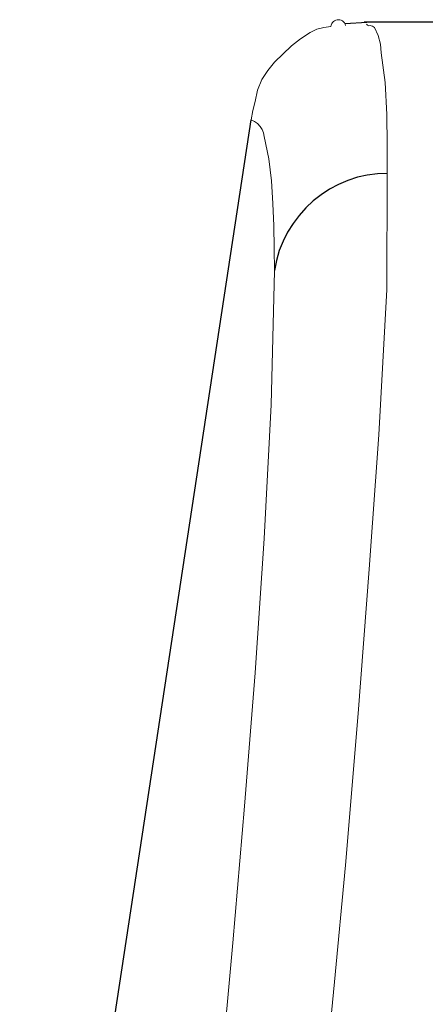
# Model space of a CAD drawing. Header units: inches. Extents: x 0 to 612, y 155 to 655.
# Tile 91 of 138: x 73.97 to 77.51, y 404.73 to 413.31. Entities that reach past the tile are written whole.
import ezdxf

# ---------------------------------------------------------------- set-up
doc = ezdxf.new("R2010")
doc.units = ezdxf.units.IN
doc.header["$MEASUREMENT"] = 0
doc.layers.add('Layer 1', color=7, linetype='Continuous')

# ---------------------------------------------------------------- blocks, each defined once
blk = doc.blocks.new('block 1158')
at = {"layer": 'Layer 1', "color": 7, "lineweight": 25}
blk.add_lwpolyline([(87.1504, 413.29), (76.9785, 413.29)], dxfattribs=at)
blk = doc.blocks.new('block 1157')
at = {"layer": 'Layer 1'}
blk.add_blockref('block 1158', (0, 0), dxfattribs=at)
blk = doc.blocks.new('block 1156')
at = {"layer": 'Layer 1'}
blk.add_blockref('block 1157', (0, 0), dxfattribs=at)
blk = doc.blocks.new('block 1221')
at = {"layer": 'Layer 1', "color": 7, "lineweight": 25}
blk.add_lwpolyline([(77.0015, 413.2856), (76.813, 413.2739)], dxfattribs=at)
blk = doc.blocks.new('block 1220')
at = {"layer": 'Layer 1'}
blk.add_blockref('block 1221', (0, 0), dxfattribs=at)
blk = doc.blocks.new('block 1219')
at = {"layer": 'Layer 1'}
blk.add_blockref('block 1220', (0, 0), dxfattribs=at)
blk = doc.blocks.new('block 5786')
at = {"layer": 'Layer 1', "lineweight": 0}
for points in [[(76.604, 403.7295)], [(76.4863, 402.5928)]]:
    blk.add_lwpolyline(points, dxfattribs=at)
blk.add_open_spline([(76.4863, 402.5928), (76.4863, 402.5928), (76.604, 403.7295), (76.604, 403.7295), (76.604, 403.7295), (76.4863, 402.5928), (76.4863, 402.5928)], degree=3, knots=[0, 0, 0, 0, 1, 1, 1, 2, 2, 2, 2], dxfattribs=at)
blk = doc.blocks.new('block 5787')
at = {"layer": 'Layer 1', "lineweight": 0}
for points in [[(76.7202, 404.9277)], [(76.604, 403.7295)]]:
    blk.add_lwpolyline(points, dxfattribs=at)
blk.add_open_spline([(76.604, 403.7295), (76.604, 403.7295), (76.7202, 404.9277), (76.7202, 404.9277), (76.7202, 404.9277), (76.604, 403.7295), (76.604, 403.7295)], degree=3, knots=[0, 0, 0, 0, 1, 1, 1, 2, 2, 2, 2], dxfattribs=at)
blk = doc.blocks.new('block 5788')
at = {"layer": 'Layer 1', "lineweight": 0}
for points in [[(76.8159, 405.9438)], [(76.7202, 404.9277)]]:
    blk.add_lwpolyline(points, dxfattribs=at)
blk.add_open_spline([(76.7202, 404.9277), (76.7202, 404.9277), (76.8159, 405.9438), (76.8159, 405.9438), (76.8159, 405.9438), (76.7202, 404.9277), (76.7202, 404.9277)], degree=3, knots=[0, 0, 0, 0, 1, 1, 1, 2, 2, 2, 2], dxfattribs=at)
blk = doc.blocks.new('block 5789')
at = {"layer": 'Layer 1', "lineweight": 0}
for points in [[(76.9253, 407.2676)], [(76.8159, 405.9438)]]:
    blk.add_lwpolyline(points, dxfattribs=at)
blk.add_open_spline([(76.8159, 405.9438), (76.8159, 405.9438), (76.9253, 407.2676), (76.9253, 407.2676), (76.9253, 407.2676), (76.8159, 405.9438), (76.8159, 405.9438)], degree=3, knots=[0, 0, 0, 0, 1, 1, 1, 2, 2, 2, 2], dxfattribs=at)
blk = doc.blocks.new('block 5790')
at = {"layer": 'Layer 1', "lineweight": 0}
for points in [[(77.02, 408.5229)], [(76.9253, 407.2676)]]:
    blk.add_lwpolyline(points, dxfattribs=at)
blk.add_open_spline([(76.9253, 407.2676), (76.9253, 407.2676), (77.02, 408.5229), (77.02, 408.5229), (77.02, 408.5229), (76.9253, 407.2676), (76.9253, 407.2676)], degree=3, knots=[0, 0, 0, 0, 1, 1, 1, 2, 2, 2, 2], dxfattribs=at)
blk = doc.blocks.new('block 5791')
at = {"layer": 'Layer 1', "lineweight": 0}
for points in [[(77.1045, 409.6953)], [(77.02, 408.5229)]]:
    blk.add_lwpolyline(points, dxfattribs=at)
blk.add_open_spline([(77.02, 408.5229), (77.02, 408.5229), (77.1045, 409.6953), (77.1045, 409.6953), (77.1045, 409.6953), (77.02, 408.5229), (77.02, 408.5229)], degree=3, knots=[0, 0, 0, 0, 1, 1, 1, 2, 2, 2, 2], dxfattribs=at)
blk = doc.blocks.new('block 5792')
at = {"layer": 'Layer 1', "lineweight": 0}
for points in [[(77.1753, 410.9614)], [(77.1045, 409.6953)]]:
    blk.add_lwpolyline(points, dxfattribs=at)
blk.add_open_spline([(77.1045, 409.6953), (77.1045, 409.6953), (77.1753, 410.9614), (77.1753, 410.9614), (77.1753, 410.9614), (77.1045, 409.6953), (77.1045, 409.6953)], degree=3, knots=[0, 0, 0, 0, 1, 1, 1, 2, 2, 2, 2], dxfattribs=at)
blk = doc.blocks.new('block 5793')
at = {"layer": 'Layer 1', "lineweight": 0}
for points in [[(77.1797, 411.9697)], [(77.1753, 410.9614)]]:
    blk.add_lwpolyline(points, dxfattribs=at)
blk.add_open_spline([(77.1753, 410.9614), (77.1753, 410.9614), (77.1797, 411.9697), (77.1797, 411.9697), (77.1797, 411.9697), (77.1753, 410.9614), (77.1753, 410.9614)], degree=3, knots=[0, 0, 0, 0, 1, 1, 1, 2, 2, 2, 2], dxfattribs=at)
blk = doc.blocks.new('block 5785')
at = {"layer": 'Layer 1'}
for name in ['block 5793', 'block 5792', 'block 5791', 'block 5790', 'block 5789', 'block 5788', 'block 5787', 'block 5786']:
    blk.add_blockref(name, (0, 0), dxfattribs=at)
blk = doc.blocks.new('block 5784')
at = {"layer": 'Layer 1'}
blk.add_blockref('block 5785', (0, 0), dxfattribs=at)
blk = doc.blocks.new('block 5867')
at = {"layer": 'Layer 1', "color": 7, "lineweight": 25}
blk.add_open_spline([(77.1826, 411.9697), (76.7021, 411.9819), (76.2632, 411.6045), (76.1958, 411.1245)], degree=3, dxfattribs=at)
blk = doc.blocks.new('block 5866')
at = {"layer": 'Layer 1'}
blk.add_blockref('block 5867', (0, 0), dxfattribs=at)
blk = doc.blocks.new('block 5865')
at = {"layer": 'Layer 1'}
blk.add_blockref('block 5866', (0, 0), dxfattribs=at)
blk = doc.blocks.new('block 5870')
at = {"layer": 'Layer 1', "lineweight": 0}
for points in [[(75.6177, 402.9561)], [(75.502, 401.7915)]]:
    blk.add_lwpolyline(points, dxfattribs=at)
blk.add_open_spline([(75.502, 401.7915), (75.502, 401.7915), (75.6177, 402.9561), (75.6177, 402.9561), (75.6177, 402.9561), (75.502, 401.7915), (75.502, 401.7915)], degree=3, knots=[0, 0, 0, 0, 1, 1, 1, 2, 2, 2, 2], dxfattribs=at)
blk = doc.blocks.new('block 5871')
at = {"layer": 'Layer 1', "lineweight": 0}
for points in [[(75.7285, 404.1211)], [(75.6177, 402.9561)]]:
    blk.add_lwpolyline(points, dxfattribs=at)
blk.add_open_spline([(75.6177, 402.9561), (75.6177, 402.9561), (75.7285, 404.1211), (75.7285, 404.1211), (75.7285, 404.1211), (75.6177, 402.9561), (75.6177, 402.9561)], degree=3, knots=[0, 0, 0, 0, 1, 1, 1, 2, 2, 2, 2], dxfattribs=at)
blk = doc.blocks.new('block 5872')
at = {"layer": 'Layer 1', "lineweight": 0}
for points in [[(75.833, 405.2686)], [(75.7285, 404.1211)]]:
    blk.add_lwpolyline(points, dxfattribs=at)
blk.add_open_spline([(75.7285, 404.1211), (75.7285, 404.1211), (75.833, 405.2686), (75.833, 405.2686), (75.833, 405.2686), (75.7285, 404.1211), (75.7285, 404.1211)], degree=3, knots=[0, 0, 0, 0, 1, 1, 1, 2, 2, 2, 2], dxfattribs=at)
blk = doc.blocks.new('block 5873')
at = {"layer": 'Layer 1', "lineweight": 0}
for points in [[(75.9351, 406.4575)], [(75.833, 405.2686)]]:
    blk.add_lwpolyline(points, dxfattribs=at)
blk.add_open_spline([(75.833, 405.2686), (75.833, 405.2686), (75.9351, 406.4575), (75.9351, 406.4575), (75.9351, 406.4575), (75.833, 405.2686), (75.833, 405.2686)], degree=3, knots=[0, 0, 0, 0, 1, 1, 1, 2, 2, 2, 2], dxfattribs=at)
blk = doc.blocks.new('block 5874')
at = {"layer": 'Layer 1', "lineweight": 0}
for points in [[(76.0264, 407.6201)], [(75.9351, 406.4575)]]:
    blk.add_lwpolyline(points, dxfattribs=at)
blk.add_open_spline([(75.9351, 406.4575), (75.9351, 406.4575), (76.0264, 407.6201), (76.0264, 407.6201), (76.0264, 407.6201), (75.9351, 406.4575), (75.9351, 406.4575)], degree=3, knots=[0, 0, 0, 0, 1, 1, 1, 2, 2, 2, 2], dxfattribs=at)
blk = doc.blocks.new('block 5875')
at = {"layer": 'Layer 1', "lineweight": 0}
for points in [[(76.106, 408.7915)], [(76.0264, 407.6201)]]:
    blk.add_lwpolyline(points, dxfattribs=at)
blk.add_open_spline([(76.0264, 407.6201), (76.0264, 407.6201), (76.106, 408.7915), (76.106, 408.7915), (76.106, 408.7915), (76.0264, 407.6201), (76.0264, 407.6201)], degree=3, knots=[0, 0, 0, 0, 1, 1, 1, 2, 2, 2, 2], dxfattribs=at)
blk = doc.blocks.new('block 5876')
at = {"layer": 'Layer 1', "lineweight": 0}
for points in [[(76.167, 409.9551)], [(76.106, 408.7915)]]:
    blk.add_lwpolyline(points, dxfattribs=at)
blk.add_open_spline([(76.106, 408.7915), (76.106, 408.7915), (76.167, 409.9551), (76.167, 409.9551), (76.167, 409.9551), (76.106, 408.7915), (76.106, 408.7915)], degree=3, knots=[0, 0, 0, 0, 1, 1, 1, 2, 2, 2, 2], dxfattribs=at)
blk = doc.blocks.new('block 5877')
at = {"layer": 'Layer 1', "lineweight": 0}
for points in [[(76.1953, 411.123)], [(76.167, 409.9551)]]:
    blk.add_lwpolyline(points, dxfattribs=at)
blk.add_open_spline([(76.167, 409.9551), (76.167, 409.9551), (76.1953, 411.123), (76.1953, 411.123), (76.1953, 411.123), (76.167, 409.9551), (76.167, 409.9551)], degree=3, knots=[0, 0, 0, 0, 1, 1, 1, 2, 2, 2, 2], dxfattribs=at)
blk = doc.blocks.new('block 5869')
at = {"layer": 'Layer 1'}
for name in ['block 5877', 'block 5876', 'block 5875', 'block 5874', 'block 5873', 'block 5872', 'block 5871', 'block 5870']:
    blk.add_blockref(name, (0, 0), dxfattribs=at)
blk = doc.blocks.new('block 5868')
at = {"layer": 'Layer 1'}
blk.add_blockref('block 5869', (0, 0), dxfattribs=at)
blk = doc.blocks.new('block 5960')
at = {"layer": 'Layer 1', "lineweight": 0}
for points in [[(76.1938, 411.3193)], [(76.1953, 411.123)]]:
    blk.add_lwpolyline(points, dxfattribs=at)
blk.add_open_spline([(76.1953, 411.123), (76.1953, 411.123), (76.1938, 411.3193), (76.1938, 411.3193), (76.1938, 411.3193), (76.1953, 411.123), (76.1953, 411.123)], degree=3, knots=[0, 0, 0, 0, 1, 1, 1, 2, 2, 2, 2], dxfattribs=at)
blk = doc.blocks.new('block 5961')
at = {"layer": 'Layer 1', "lineweight": 0}
for points in [[(76.1904, 411.5146)], [(76.1938, 411.3193)]]:
    blk.add_lwpolyline(points, dxfattribs=at)
blk.add_open_spline([(76.1938, 411.3193), (76.1938, 411.3193), (76.1904, 411.5146), (76.1904, 411.5146), (76.1904, 411.5146), (76.1938, 411.3193), (76.1938, 411.3193)], degree=3, knots=[0, 0, 0, 0, 1, 1, 1, 2, 2, 2, 2], dxfattribs=at)
blk = doc.blocks.new('block 5962')
at = {"layer": 'Layer 1', "lineweight": 0}
for points in [[(76.1821, 411.71)], [(76.1904, 411.5146)]]:
    blk.add_lwpolyline(points, dxfattribs=at)
blk.add_open_spline([(76.1904, 411.5146), (76.1904, 411.5146), (76.1821, 411.71), (76.1821, 411.71), (76.1821, 411.71), (76.1904, 411.5146), (76.1904, 411.5146)], degree=3, knots=[0, 0, 0, 0, 1, 1, 1, 2, 2, 2, 2], dxfattribs=at)
blk = doc.blocks.new('block 5963')
at = {"layer": 'Layer 1', "lineweight": 0}
for points in [[(76.1685, 411.9062)], [(76.1821, 411.71)]]:
    blk.add_lwpolyline(points, dxfattribs=at)
blk.add_open_spline([(76.1821, 411.71), (76.1821, 411.71), (76.1685, 411.9062), (76.1685, 411.9062), (76.1685, 411.9062), (76.1821, 411.71), (76.1821, 411.71)], degree=3, knots=[0, 0, 0, 0, 1, 1, 1, 2, 2, 2, 2], dxfattribs=at)
blk = doc.blocks.new('block 5964')
at = {"layer": 'Layer 1', "lineweight": 0}
for points in [[(76.1465, 412.0996)], [(76.1685, 411.9062)]]:
    blk.add_lwpolyline(points, dxfattribs=at)
blk.add_open_spline([(76.1685, 411.9062), (76.1685, 411.9062), (76.1465, 412.0996), (76.1465, 412.0996), (76.1465, 412.0996), (76.1685, 411.9062), (76.1685, 411.9062)], degree=3, knots=[0, 0, 0, 0, 1, 1, 1, 2, 2, 2, 2], dxfattribs=at)
blk = doc.blocks.new('block 5965')
at = {"layer": 'Layer 1', "lineweight": 0}
for points in [[(76.1055, 412.2925)], [(76.1465, 412.0996)]]:
    blk.add_lwpolyline(points, dxfattribs=at)
blk.add_open_spline([(76.1465, 412.0996), (76.1465, 412.0996), (76.1055, 412.2925), (76.1055, 412.2925), (76.1055, 412.2925), (76.1465, 412.0996), (76.1465, 412.0996)], degree=3, knots=[0, 0, 0, 0, 1, 1, 1, 2, 2, 2, 2], dxfattribs=at)
blk = doc.blocks.new('block 5966')
at = {"layer": 'Layer 1', "lineweight": 0}
for points in [[(76.0996, 412.3237)], [(76.1055, 412.2925)]]:
    blk.add_lwpolyline(points, dxfattribs=at)
blk.add_open_spline([(76.1055, 412.2925), (76.1055, 412.2925), (76.0996, 412.3237), (76.0996, 412.3237), (76.0996, 412.3237), (76.1055, 412.2925), (76.1055, 412.2925)], degree=3, knots=[0, 0, 0, 0, 1, 1, 1, 2, 2, 2, 2], dxfattribs=at)
blk = doc.blocks.new('block 5967')
at = {"layer": 'Layer 1', "lineweight": 0}
for points in [[(76.0879, 412.354)], [(76.0996, 412.3237)]]:
    blk.add_lwpolyline(points, dxfattribs=at)
blk.add_open_spline([(76.0996, 412.3237), (76.0996, 412.3237), (76.0879, 412.354), (76.0879, 412.354), (76.0879, 412.354), (76.0996, 412.3237), (76.0996, 412.3237)], degree=3, knots=[0, 0, 0, 0, 1, 1, 1, 2, 2, 2, 2], dxfattribs=at)
blk = doc.blocks.new('block 5968')
at = {"layer": 'Layer 1', "lineweight": 0}
for points in [[(76.0703, 412.3809)], [(76.0879, 412.354)]]:
    blk.add_lwpolyline(points, dxfattribs=at)
blk.add_open_spline([(76.0879, 412.354), (76.0879, 412.354), (76.0703, 412.3809), (76.0703, 412.3809), (76.0703, 412.3809), (76.0879, 412.354), (76.0879, 412.354)], degree=3, knots=[0, 0, 0, 0, 1, 1, 1, 2, 2, 2, 2], dxfattribs=at)
blk = doc.blocks.new('block 5969')
at = {"layer": 'Layer 1', "lineweight": 0}
for points in [[(76.0483, 412.4048)], [(76.0703, 412.3809)]]:
    blk.add_lwpolyline(points, dxfattribs=at)
blk.add_open_spline([(76.0703, 412.3809), (76.0703, 412.3809), (76.0483, 412.4048), (76.0483, 412.4048), (76.0483, 412.4048), (76.0703, 412.3809), (76.0703, 412.3809)], degree=3, knots=[0, 0, 0, 0, 1, 1, 1, 2, 2, 2, 2], dxfattribs=at)
blk = doc.blocks.new('block 5970')
at = {"layer": 'Layer 1', "lineweight": 0}
for points in [[(76.0225, 412.4229)], [(76.0483, 412.4048)]]:
    blk.add_lwpolyline(points, dxfattribs=at)
blk.add_open_spline([(76.0483, 412.4048), (76.0483, 412.4048), (76.0225, 412.4229), (76.0225, 412.4229), (76.0225, 412.4229), (76.0483, 412.4048), (76.0483, 412.4048)], degree=3, knots=[0, 0, 0, 0, 1, 1, 1, 2, 2, 2, 2], dxfattribs=at)
blk = doc.blocks.new('block 5971')
at = {"layer": 'Layer 1', "lineweight": 0}
for points in [[(75.9932, 412.437)], [(76.0225, 412.4229)]]:
    blk.add_lwpolyline(points, dxfattribs=at)
blk.add_open_spline([(76.0225, 412.4229), (76.0225, 412.4229), (75.9932, 412.437), (75.9932, 412.437), (75.9932, 412.437), (76.0225, 412.4229), (76.0225, 412.4229)], degree=3, knots=[0, 0, 0, 0, 1, 1, 1, 2, 2, 2, 2], dxfattribs=at)
blk = doc.blocks.new('block 5959')
at = {"layer": 'Layer 1'}
for name in ['block 5971', 'block 5970', 'block 5969', 'block 5968', 'block 5967', 'block 5966', 'block 5965', 'block 5964', 'block 5963', 'block 5962', 'block 5961', 'block 5960']:
    blk.add_blockref(name, (0, 0), dxfattribs=at)
blk = doc.blocks.new('block 5958')
at = {"layer": 'Layer 1'}
blk.add_blockref('block 5959', (0, 0), dxfattribs=at)
blk = doc.blocks.new('block 5974')
at = {"layer": 'Layer 1', "color": 7, "lineweight": 25}
blk.add_lwpolyline([(73.9746, 399.1899), (75.9932, 412.437)], dxfattribs=at)
blk = doc.blocks.new('block 5973')
at = {"layer": 'Layer 1'}
blk.add_blockref('block 5974', (0, 0), dxfattribs=at)
blk = doc.blocks.new('block 5972')
at = {"layer": 'Layer 1'}
blk.add_blockref('block 5973', (0, 0), dxfattribs=at)
blk = doc.blocks.new('block 7299')
at = {"layer": 'Layer 1', "lineweight": 0}
for points in [[(76.0059, 412.5181)], [(75.9932, 412.437)]]:
    blk.add_lwpolyline(points, dxfattribs=at)
blk.add_open_spline([(75.9932, 412.437), (75.9932, 412.437), (76.0059, 412.5181), (76.0059, 412.5181), (76.0059, 412.5181), (75.9932, 412.437), (75.9932, 412.437)], degree=3, knots=[0, 0, 0, 0, 1, 1, 1, 2, 2, 2, 2], dxfattribs=at)
blk = doc.blocks.new('block 7300')
at = {"layer": 'Layer 1', "lineweight": 0}
for points in [[(76.0288, 412.5967)], [(76.0059, 412.5181)]]:
    blk.add_lwpolyline(points, dxfattribs=at)
blk.add_open_spline([(76.0059, 412.5181), (76.0059, 412.5181), (76.0288, 412.5967), (76.0288, 412.5967), (76.0288, 412.5967), (76.0059, 412.5181), (76.0059, 412.5181)], degree=3, knots=[0, 0, 0, 0, 1, 1, 1, 2, 2, 2, 2], dxfattribs=at)
blk = doc.blocks.new('block 7301')
at = {"layer": 'Layer 1', "lineweight": 0}
for points in [[(76.0483, 412.6958)], [(76.0288, 412.5967)]]:
    blk.add_lwpolyline(points, dxfattribs=at)
blk.add_open_spline([(76.0288, 412.5967), (76.0288, 412.5967), (76.0483, 412.6958), (76.0483, 412.6958), (76.0483, 412.6958), (76.0288, 412.5967), (76.0288, 412.5967)], degree=3, knots=[0, 0, 0, 0, 1, 1, 1, 2, 2, 2, 2], dxfattribs=at)
blk = doc.blocks.new('block 7302')
at = {"layer": 'Layer 1', "lineweight": 0}
for points in [[(76.0859, 412.7905)], [(76.0483, 412.6958)]]:
    blk.add_lwpolyline(points, dxfattribs=at)
blk.add_open_spline([(76.0483, 412.6958), (76.0483, 412.6958), (76.0859, 412.7905), (76.0859, 412.7905), (76.0859, 412.7905), (76.0483, 412.6958), (76.0483, 412.6958)], degree=3, knots=[0, 0, 0, 0, 1, 1, 1, 2, 2, 2, 2], dxfattribs=at)
blk = doc.blocks.new('block 7303')
at = {"layer": 'Layer 1', "lineweight": 0}
for points in [[(76.1372, 412.8682)], [(76.0859, 412.7905)]]:
    blk.add_lwpolyline(points, dxfattribs=at)
blk.add_open_spline([(76.0859, 412.7905), (76.0859, 412.7905), (76.1372, 412.8682), (76.1372, 412.8682), (76.1372, 412.8682), (76.0859, 412.7905), (76.0859, 412.7905)], degree=3, knots=[0, 0, 0, 0, 1, 1, 1, 2, 2, 2, 2], dxfattribs=at)
blk = doc.blocks.new('block 7304')
at = {"layer": 'Layer 1', "lineweight": 0}
for points in [[(76.1973, 412.9404)], [(76.1372, 412.8682)]]:
    blk.add_lwpolyline(points, dxfattribs=at)
blk.add_open_spline([(76.1372, 412.8682), (76.1372, 412.8682), (76.1973, 412.9404), (76.1973, 412.9404), (76.1973, 412.9404), (76.1372, 412.8682), (76.1372, 412.8682)], degree=3, knots=[0, 0, 0, 0, 1, 1, 1, 2, 2, 2, 2], dxfattribs=at)
blk = doc.blocks.new('block 7305')
at = {"layer": 'Layer 1', "lineweight": 0}
for points in [[(76.3438, 413.082)], [(76.1973, 412.9404)]]:
    blk.add_lwpolyline(points, dxfattribs=at)
blk.add_open_spline([(76.1973, 412.9404), (76.1973, 412.9404), (76.3438, 413.082), (76.3438, 413.082), (76.3438, 413.082), (76.1973, 412.9404), (76.1973, 412.9404)], degree=3, knots=[0, 0, 0, 0, 1, 1, 1, 2, 2, 2, 2], dxfattribs=at)
blk = doc.blocks.new('block 7306')
at = {"layer": 'Layer 1', "lineweight": 0}
for points in [[(76.4233, 413.1445)], [(76.3438, 413.082)]]:
    blk.add_lwpolyline(points, dxfattribs=at)
blk.add_open_spline([(76.3438, 413.082), (76.3438, 413.082), (76.4233, 413.1445), (76.4233, 413.1445), (76.4233, 413.1445), (76.3438, 413.082), (76.3438, 413.082)], degree=3, knots=[0, 0, 0, 0, 1, 1, 1, 2, 2, 2, 2], dxfattribs=at)
blk = doc.blocks.new('block 7307')
at = {"layer": 'Layer 1', "lineweight": 0}
for points in [[(76.5083, 413.1997)], [(76.4233, 413.1445)]]:
    blk.add_lwpolyline(points, dxfattribs=at)
blk.add_open_spline([(76.4233, 413.1445), (76.4233, 413.1445), (76.5083, 413.1997), (76.5083, 413.1997), (76.5083, 413.1997), (76.4233, 413.1445), (76.4233, 413.1445)], degree=3, knots=[0, 0, 0, 0, 1, 1, 1, 2, 2, 2, 2], dxfattribs=at)
blk = doc.blocks.new('block 7308')
at = {"layer": 'Layer 1', "lineweight": 0}
for points in [[(76.5083, 413.1997)], [(76.5649, 413.2266)]]:
    blk.add_lwpolyline(points, dxfattribs=at)
blk.add_open_spline([(76.5083, 413.1997), (76.5083, 413.1997), (76.5649, 413.2266), (76.5649, 413.2266), (76.5649, 413.2266), (76.5083, 413.1997), (76.5083, 413.1997)], degree=3, knots=[0, 0, 0, 0, 1, 1, 1, 2, 2, 2, 2], dxfattribs=at)
blk = doc.blocks.new('block 7309')
at = {"layer": 'Layer 1', "lineweight": 0}
for points in [[(76.5649, 413.2266)], [(76.6255, 413.2437)]]:
    blk.add_lwpolyline(points, dxfattribs=at)
blk.add_open_spline([(76.5649, 413.2266), (76.5649, 413.2266), (76.6255, 413.2437), (76.6255, 413.2437), (76.6255, 413.2437), (76.5649, 413.2266), (76.5649, 413.2266)], degree=3, knots=[0, 0, 0, 0, 1, 1, 1, 2, 2, 2, 2], dxfattribs=at)
blk = doc.blocks.new('block 7310')
at = {"layer": 'Layer 1', "lineweight": 0}
for points in [[(76.6255, 413.2437)], [(76.688, 413.2524)]]:
    blk.add_lwpolyline(points, dxfattribs=at)
blk.add_open_spline([(76.6255, 413.2437), (76.6255, 413.2437), (76.688, 413.2524), (76.688, 413.2524), (76.688, 413.2524), (76.6255, 413.2437), (76.6255, 413.2437)], degree=3, knots=[0, 0, 0, 0, 1, 1, 1, 2, 2, 2, 2], dxfattribs=at)
blk = doc.blocks.new('block 7311')
at = {"layer": 'Layer 1', "lineweight": 0}
for points in [[(76.688, 413.2524)], [(76.6909, 413.2642)]]:
    blk.add_lwpolyline(points, dxfattribs=at)
blk.add_open_spline([(76.688, 413.2524), (76.688, 413.2524), (76.6909, 413.2642), (76.6909, 413.2642), (76.6909, 413.2642), (76.688, 413.2524), (76.688, 413.2524)], degree=3, knots=[0, 0, 0, 0, 1, 1, 1, 2, 2, 2, 2], dxfattribs=at)
blk = doc.blocks.new('block 7312')
at = {"layer": 'Layer 1', "lineweight": 0}
for points in [[(76.6909, 413.2642)], [(76.6948, 413.2764)]]:
    blk.add_lwpolyline(points, dxfattribs=at)
blk.add_open_spline([(76.6909, 413.2642), (76.6909, 413.2642), (76.6948, 413.2764), (76.6948, 413.2764), (76.6948, 413.2764), (76.6909, 413.2642), (76.6909, 413.2642)], degree=3, knots=[0, 0, 0, 0, 1, 1, 1, 2, 2, 2, 2], dxfattribs=at)
blk = doc.blocks.new('block 7313')
at = {"layer": 'Layer 1', "lineweight": 0}
for points in [[(76.7017, 413.2856)], [(76.6948, 413.2764)]]:
    blk.add_lwpolyline(points, dxfattribs=at)
blk.add_open_spline([(76.6948, 413.2764), (76.6948, 413.2764), (76.7017, 413.2856), (76.7017, 413.2856), (76.7017, 413.2856), (76.6948, 413.2764), (76.6948, 413.2764)], degree=3, knots=[0, 0, 0, 0, 1, 1, 1, 2, 2, 2, 2], dxfattribs=at)
blk = doc.blocks.new('block 7314')
at = {"layer": 'Layer 1', "lineweight": 0}
for points in [[(76.7017, 413.2856)], [(76.71, 413.2944)]]:
    blk.add_lwpolyline(points, dxfattribs=at)
blk.add_open_spline([(76.7017, 413.2856), (76.7017, 413.2856), (76.71, 413.2944), (76.71, 413.2944), (76.71, 413.2944), (76.7017, 413.2856), (76.7017, 413.2856)], degree=3, knots=[0, 0, 0, 0, 1, 1, 1, 2, 2, 2, 2], dxfattribs=at)
blk = doc.blocks.new('block 7315')
at = {"layer": 'Layer 1', "lineweight": 0}
for points in [[(76.71, 413.2944)], [(76.7197, 413.3018)]]:
    blk.add_lwpolyline(points, dxfattribs=at)
blk.add_open_spline([(76.71, 413.2944), (76.71, 413.2944), (76.7197, 413.3018), (76.7197, 413.3018), (76.7197, 413.3018), (76.71, 413.2944), (76.71, 413.2944)], degree=3, knots=[0, 0, 0, 0, 1, 1, 1, 2, 2, 2, 2], dxfattribs=at)
blk = doc.blocks.new('block 7316')
at = {"layer": 'Layer 1', "lineweight": 0}
for points in [[(76.7197, 413.3018)], [(76.7305, 413.3062)]]:
    blk.add_lwpolyline(points, dxfattribs=at)
blk.add_open_spline([(76.7197, 413.3018), (76.7197, 413.3018), (76.7305, 413.3062), (76.7305, 413.3062), (76.7305, 413.3062), (76.7197, 413.3018), (76.7197, 413.3018)], degree=3, knots=[0, 0, 0, 0, 1, 1, 1, 2, 2, 2, 2], dxfattribs=at)
blk = doc.blocks.new('block 7317')
at = {"layer": 'Layer 1', "lineweight": 0}
for points in [[(76.7305, 413.3062)], [(76.7427, 413.3096)]]:
    blk.add_lwpolyline(points, dxfattribs=at)
blk.add_open_spline([(76.7305, 413.3062), (76.7305, 413.3062), (76.7427, 413.3096), (76.7427, 413.3096), (76.7427, 413.3096), (76.7305, 413.3062), (76.7305, 413.3062)], degree=3, knots=[0, 0, 0, 0, 1, 1, 1, 2, 2, 2, 2], dxfattribs=at)
blk = doc.blocks.new('block 7318')
at = {"layer": 'Layer 1', "lineweight": 0}
for points in [[(76.7427, 413.3096)], [(76.7544, 413.3105)]]:
    blk.add_lwpolyline(points, dxfattribs=at)
blk.add_open_spline([(76.7427, 413.3096), (76.7427, 413.3096), (76.7544, 413.3105), (76.7544, 413.3105), (76.7544, 413.3105), (76.7427, 413.3096), (76.7427, 413.3096)], degree=3, knots=[0, 0, 0, 0, 1, 1, 1, 2, 2, 2, 2], dxfattribs=at)
blk = doc.blocks.new('block 7319')
at = {"layer": 'Layer 1', "lineweight": 0}
for points in [[(76.7544, 413.3105)], [(76.7661, 413.3086)]]:
    blk.add_lwpolyline(points, dxfattribs=at)
blk.add_open_spline([(76.7544, 413.3105), (76.7544, 413.3105), (76.7661, 413.3086), (76.7661, 413.3086), (76.7661, 413.3086), (76.7544, 413.3105), (76.7544, 413.3105)], degree=3, knots=[0, 0, 0, 0, 1, 1, 1, 2, 2, 2, 2], dxfattribs=at)
blk = doc.blocks.new('block 7320')
at = {"layer": 'Layer 1', "lineweight": 0}
for points in [[(76.7661, 413.3086)], [(76.7778, 413.3052)]]:
    blk.add_lwpolyline(points, dxfattribs=at)
blk.add_open_spline([(76.7661, 413.3086), (76.7661, 413.3086), (76.7778, 413.3052), (76.7778, 413.3052), (76.7778, 413.3052), (76.7661, 413.3086), (76.7661, 413.3086)], degree=3, knots=[0, 0, 0, 0, 1, 1, 1, 2, 2, 2, 2], dxfattribs=at)
blk = doc.blocks.new('block 7321')
at = {"layer": 'Layer 1', "lineweight": 0}
for points in [[(76.7778, 413.3052)], [(76.7891, 413.2998)]]:
    blk.add_lwpolyline(points, dxfattribs=at)
blk.add_open_spline([(76.7778, 413.3052), (76.7778, 413.3052), (76.7891, 413.2998), (76.7891, 413.2998), (76.7891, 413.2998), (76.7778, 413.3052), (76.7778, 413.3052)], degree=3, knots=[0, 0, 0, 0, 1, 1, 1, 2, 2, 2, 2], dxfattribs=at)
blk = doc.blocks.new('block 7322')
at = {"layer": 'Layer 1', "lineweight": 0}
for points in [[(76.7891, 413.2998)], [(76.7979, 413.2925)]]:
    blk.add_lwpolyline(points, dxfattribs=at)
blk.add_open_spline([(76.7891, 413.2998), (76.7891, 413.2998), (76.7979, 413.2925), (76.7979, 413.2925), (76.7979, 413.2925), (76.7891, 413.2998), (76.7891, 413.2998)], degree=3, knots=[0, 0, 0, 0, 1, 1, 1, 2, 2, 2, 2], dxfattribs=at)
blk = doc.blocks.new('block 7323')
at = {"layer": 'Layer 1', "lineweight": 0}
for points in [[(76.7979, 413.2925)], [(76.8057, 413.2827)]]:
    blk.add_lwpolyline(points, dxfattribs=at)
blk.add_open_spline([(76.7979, 413.2925), (76.7979, 413.2925), (76.8057, 413.2827), (76.8057, 413.2827), (76.8057, 413.2827), (76.7979, 413.2925), (76.7979, 413.2925)], degree=3, knots=[0, 0, 0, 0, 1, 1, 1, 2, 2, 2, 2], dxfattribs=at)
blk = doc.blocks.new('block 7324')
at = {"layer": 'Layer 1', "lineweight": 0}
for points in [[(76.8057, 413.2827)], [(76.8115, 413.272)]]:
    blk.add_lwpolyline(points, dxfattribs=at)
blk.add_open_spline([(76.8057, 413.2827), (76.8057, 413.2827), (76.8115, 413.272), (76.8115, 413.272), (76.8115, 413.272), (76.8057, 413.2827), (76.8057, 413.2827)], degree=3, knots=[0, 0, 0, 0, 1, 1, 1, 2, 2, 2, 2], dxfattribs=at)
blk = doc.blocks.new('block 7325')
at = {"layer": 'Layer 1', "lineweight": 0}
for points in [[(76.8115, 413.272)], [(76.8159, 413.2612)]]:
    blk.add_lwpolyline(points, dxfattribs=at)
blk.add_open_spline([(76.8115, 413.272), (76.8115, 413.272), (76.8159, 413.2612), (76.8159, 413.2612), (76.8159, 413.2612), (76.8115, 413.272), (76.8115, 413.272)], degree=3, knots=[0, 0, 0, 0, 1, 1, 1, 2, 2, 2, 2], dxfattribs=at)
blk = doc.blocks.new('block 7298')
at = {"layer": 'Layer 1'}
for name in ['block 7313', 'block 7314', 'block 7315', 'block 7316', 'block 7317', 'block 7318', 'block 7319', 'block 7320', 'block 7321', 'block 7322', 'block 7323', 'block 7324', 'block 7307', 'block 7308', 'block 7309', 'block 7310', 'block 7311', 'block 7312', 'block 7325', 'block 7306', 'block 7305', 'block 7304', 'block 7303', 'block 7302', 'block 7301', 'block 7300', 'block 7299']:
    blk.add_blockref(name, (0, 0), dxfattribs=at)
blk = doc.blocks.new('block 7297')
at = {"layer": 'Layer 1'}
blk.add_blockref('block 7298', (0, 0), dxfattribs=at)
blk = doc.blocks.new('block 7761')
at = {"layer": 'Layer 1', "lineweight": 0}
for points in [[(77.1777, 412.2192)], [(77.1797, 411.9697)]]:
    blk.add_lwpolyline(points, dxfattribs=at)
blk.add_open_spline([(77.1797, 411.9697), (77.1797, 411.9697), (77.1777, 412.2192), (77.1777, 412.2192), (77.1777, 412.2192), (77.1797, 411.9697), (77.1797, 411.9697)], degree=3, knots=[0, 0, 0, 0, 1, 1, 1, 2, 2, 2, 2], dxfattribs=at)
blk = doc.blocks.new('block 7762')
at = {"layer": 'Layer 1', "lineweight": 0}
for points in [[(77.1763, 412.4834)], [(77.1777, 412.2192)]]:
    blk.add_lwpolyline(points, dxfattribs=at)
blk.add_open_spline([(77.1777, 412.2192), (77.1777, 412.2192), (77.1763, 412.4834), (77.1763, 412.4834), (77.1763, 412.4834), (77.1777, 412.2192), (77.1777, 412.2192)], degree=3, knots=[0, 0, 0, 0, 1, 1, 1, 2, 2, 2, 2], dxfattribs=at)
blk = doc.blocks.new('block 7763')
at = {"layer": 'Layer 1', "lineweight": 0}
for points in [[(77.1597, 412.7646)], [(77.1763, 412.4834)]]:
    blk.add_lwpolyline(points, dxfattribs=at)
blk.add_open_spline([(77.1763, 412.4834), (77.1763, 412.4834), (77.1597, 412.7646), (77.1597, 412.7646), (77.1597, 412.7646), (77.1763, 412.4834), (77.1763, 412.4834)], degree=3, knots=[0, 0, 0, 0, 1, 1, 1, 2, 2, 2, 2], dxfattribs=at)
blk = doc.blocks.new('block 7764')
at = {"layer": 'Layer 1', "lineweight": 0}
for points in [[(77.1265, 413.0215)], [(77.1597, 412.7646)]]:
    blk.add_lwpolyline(points, dxfattribs=at)
blk.add_open_spline([(77.1597, 412.7646), (77.1597, 412.7646), (77.1265, 413.0215), (77.1265, 413.0215), (77.1265, 413.0215), (77.1597, 412.7646), (77.1597, 412.7646)], degree=3, knots=[0, 0, 0, 0, 1, 1, 1, 2, 2, 2, 2], dxfattribs=at)
blk = doc.blocks.new('block 7765')
at = {"layer": 'Layer 1', "lineweight": 0}
for points in [[(77.1196, 413.0981)], [(77.1265, 413.0215)]]:
    blk.add_lwpolyline(points, dxfattribs=at)
blk.add_open_spline([(77.1265, 413.0215), (77.1265, 413.0215), (77.1196, 413.0981), (77.1196, 413.0981), (77.1196, 413.0981), (77.1265, 413.0215), (77.1265, 413.0215)], degree=3, knots=[0, 0, 0, 0, 1, 1, 1, 2, 2, 2, 2], dxfattribs=at)
blk = doc.blocks.new('block 7766')
at = {"layer": 'Layer 1', "lineweight": 0}
for points in [[(77.0996, 413.1724)], [(77.1196, 413.0981)]]:
    blk.add_lwpolyline(points, dxfattribs=at)
blk.add_open_spline([(77.1196, 413.0981), (77.1196, 413.0981), (77.0996, 413.1724), (77.0996, 413.1724), (77.0996, 413.1724), (77.1196, 413.0981), (77.1196, 413.0981)], degree=3, knots=[0, 0, 0, 0, 1, 1, 1, 2, 2, 2, 2], dxfattribs=at)
blk = doc.blocks.new('block 7767')
at = {"layer": 'Layer 1', "lineweight": 0}
for points in [[(77.0684, 413.2427)], [(77.0996, 413.1724)]]:
    blk.add_lwpolyline(points, dxfattribs=at)
blk.add_open_spline([(77.0996, 413.1724), (77.0996, 413.1724), (77.0684, 413.2427), (77.0684, 413.2427), (77.0684, 413.2427), (77.0996, 413.1724), (77.0996, 413.1724)], degree=3, knots=[0, 0, 0, 0, 1, 1, 1, 2, 2, 2, 2], dxfattribs=at)
blk = doc.blocks.new('block 7768')
at = {"layer": 'Layer 1', "lineweight": 0}
for points in [[(77.0596, 413.249)], [(77.0684, 413.2427)]]:
    blk.add_lwpolyline(points, dxfattribs=at)
blk.add_open_spline([(77.0684, 413.2427), (77.0684, 413.2427), (77.0596, 413.249), (77.0596, 413.249), (77.0596, 413.249), (77.0684, 413.2427), (77.0684, 413.2427)], degree=3, knots=[0, 0, 0, 0, 1, 1, 1, 2, 2, 2, 2], dxfattribs=at)
blk = doc.blocks.new('block 7769')
at = {"layer": 'Layer 1', "lineweight": 0}
for points in [[(77.0498, 413.2534)], [(77.0596, 413.249)]]:
    blk.add_lwpolyline(points, dxfattribs=at)
blk.add_open_spline([(77.0596, 413.249), (77.0596, 413.249), (77.0498, 413.2534), (77.0498, 413.2534), (77.0498, 413.2534), (77.0596, 413.249), (77.0596, 413.249)], degree=3, knots=[0, 0, 0, 0, 1, 1, 1, 2, 2, 2, 2], dxfattribs=at)
blk = doc.blocks.new('block 7770')
at = {"layer": 'Layer 1', "lineweight": 0}
for points in [[(77.0396, 413.2568)], [(77.0498, 413.2534)]]:
    blk.add_lwpolyline(points, dxfattribs=at)
blk.add_open_spline([(77.0498, 413.2534), (77.0498, 413.2534), (77.0396, 413.2568), (77.0396, 413.2568), (77.0396, 413.2568), (77.0498, 413.2534), (77.0498, 413.2534)], degree=3, knots=[0, 0, 0, 0, 1, 1, 1, 2, 2, 2, 2], dxfattribs=at)
blk = doc.blocks.new('block 7771')
at = {"layer": 'Layer 1', "lineweight": 0}
for points in [[(77.0288, 413.2588)], [(77.0396, 413.2568)]]:
    blk.add_lwpolyline(points, dxfattribs=at)
blk.add_open_spline([(77.0396, 413.2568), (77.0396, 413.2568), (77.0288, 413.2588), (77.0288, 413.2588), (77.0288, 413.2588), (77.0396, 413.2568), (77.0396, 413.2568)], degree=3, knots=[0, 0, 0, 0, 1, 1, 1, 2, 2, 2, 2], dxfattribs=at)
blk = doc.blocks.new('block 7772')
at = {"layer": 'Layer 1', "lineweight": 0}
for points in [[(77.0181, 413.2578)], [(77.0288, 413.2588)]]:
    blk.add_lwpolyline(points, dxfattribs=at)
blk.add_open_spline([(77.0288, 413.2588), (77.0288, 413.2588), (77.0181, 413.2578), (77.0181, 413.2578), (77.0181, 413.2578), (77.0288, 413.2588), (77.0288, 413.2588)], degree=3, knots=[0, 0, 0, 0, 1, 1, 1, 2, 2, 2, 2], dxfattribs=at)
blk = doc.blocks.new('block 7773')
at = {"layer": 'Layer 1', "lineweight": 0}
for points in [[(77.0127, 413.2598)], [(77.0181, 413.2578)]]:
    blk.add_lwpolyline(points, dxfattribs=at)
blk.add_open_spline([(77.0181, 413.2578), (77.0181, 413.2578), (77.0127, 413.2598), (77.0127, 413.2598), (77.0127, 413.2598), (77.0181, 413.2578), (77.0181, 413.2578)], degree=3, knots=[0, 0, 0, 0, 1, 1, 1, 2, 2, 2, 2], dxfattribs=at)
blk = doc.blocks.new('block 7774')
at = {"layer": 'Layer 1', "lineweight": 0}
for points in [[(77.0073, 413.2632)], [(77.0127, 413.2598)]]:
    blk.add_lwpolyline(points, dxfattribs=at)
blk.add_open_spline([(77.0127, 413.2598), (77.0127, 413.2598), (77.0073, 413.2632), (77.0073, 413.2632), (77.0073, 413.2632), (77.0127, 413.2598), (77.0127, 413.2598)], degree=3, knots=[0, 0, 0, 0, 1, 1, 1, 2, 2, 2, 2], dxfattribs=at)
blk = doc.blocks.new('block 7775')
at = {"layer": 'Layer 1', "lineweight": 0}
for points in [[(77.0024, 413.2676)], [(77.0073, 413.2632)]]:
    blk.add_lwpolyline(points, dxfattribs=at)
blk.add_open_spline([(77.0073, 413.2632), (77.0073, 413.2632), (77.0024, 413.2676), (77.0024, 413.2676), (77.0024, 413.2676), (77.0073, 413.2632), (77.0073, 413.2632)], degree=3, knots=[0, 0, 0, 0, 1, 1, 1, 2, 2, 2, 2], dxfattribs=at)
blk = doc.blocks.new('block 7776')
at = {"layer": 'Layer 1', "lineweight": 0}
for points in [[(76.9985, 413.272)], [(77.0024, 413.2676)]]:
    blk.add_lwpolyline(points, dxfattribs=at)
blk.add_open_spline([(77.0024, 413.2676), (77.0024, 413.2676), (76.9985, 413.272), (76.9985, 413.272), (76.9985, 413.272), (77.0024, 413.2676), (77.0024, 413.2676)], degree=3, knots=[0, 0, 0, 0, 1, 1, 1, 2, 2, 2, 2], dxfattribs=at)
blk = doc.blocks.new('block 7760')
at = {"layer": 'Layer 1'}
for name in ['block 7776', 'block 7775', 'block 7774', 'block 7773', 'block 7772', 'block 7771', 'block 7770', 'block 7769', 'block 7768', 'block 7767', 'block 7766', 'block 7765', 'block 7764', 'block 7763', 'block 7762', 'block 7761']:
    blk.add_blockref(name, (0, 0), dxfattribs=at)
blk = doc.blocks.new('block 7759')
at = {"layer": 'Layer 1'}
blk.add_blockref('block 7760', (0, 0), dxfattribs=at)
blk = doc.blocks.new('block 921')
at = {"layer": 'Layer 1'}
for name in ['block 7297', 'block 1219', 'block 1156', 'block 7759', 'block 5972', 'block 5958', 'block 5865', 'block 5784', 'block 5868']:
    blk.add_blockref(name, (0, 0), dxfattribs=at)
blk = doc.blocks.new('block 920')
at = {"layer": 'Layer 1'}
blk.add_blockref('block 921', (0, 0), dxfattribs=at)
blk = doc.blocks.new('block 2')
at = {"layer": 'Layer 1'}
blk.add_blockref('block 920', (0, 0), dxfattribs=at)

msp = doc.modelspace()

# ---------------------------------------------------------------- block references
at = {"layer": 'Layer 1'}
msp.add_blockref('block 2', (0, 0), dxfattribs=at)

doc.saveas('drawing.dxf')
